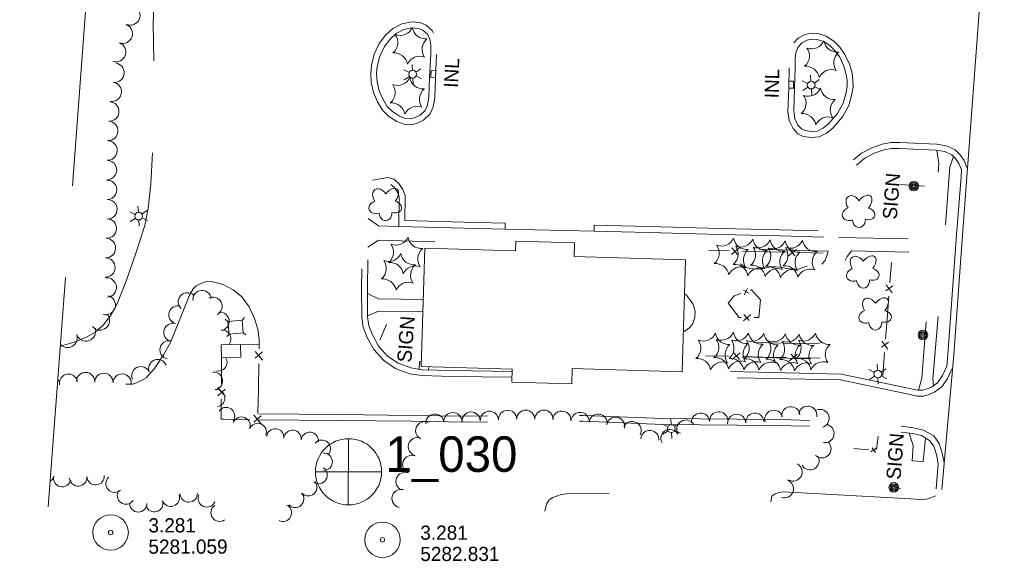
# Model space of a CAD drawing. Header units: feet. Extents: x 189694 to 191962, y 259943 to 261215.
# Tile 3 of 8: x 190610 to 191027, y 259967 to 260196. Entities that reach past the tile are written whole.
import ezdxf
from ezdxf.enums import TextEntityAlignment as Align

# ---------------------------------------------------------------- set-up
doc = ezdxf.new("R2010")
doc.units = ezdxf.units.FT
doc.header["$MEASUREMENT"] = 0
for name, pattern in [('DGN Style 3', [136.13208, 97.2372, -38.89488]), ('DGN Style 4', [155.676757, 77.78976, -38.89488, 0.097237, -38.89488]), ('DGN Style 5', [68.06604, 29.17116, -38.89488])]:
    doc.linetypes.add(name, pattern=pattern)
for name, color, linetype, lineweight in [('E_DWY', 3, 'DGN Style 3', 0), ('E_LAND_Vegetation', 20, 'Continuous', 0), ('E_MAP_Limits', 20, 'DGN Style 3', 0), ('E_MAP_PassPoints', 43, 'Continuous', 0), ('E_MISCPROP', 43, 'Continuous', 0), ('E_MISCPROP_HvyLine', 251, 'Continuous', 13), ('E_MISCPROP_Railing', 43, 'Continuous', 0), ('E_PATH_Sidewalk', 3, 'DGN Style 5', 0), ('E_RDWY', 43, 'Continuous', 13), ('E_UTL_AboveGroundPipe', 43, 'DGN Style 4', 0)]:
    doc.layers.add(name, color=color, linetype=linetype, lineweight=lineweight)
doc.styles.add('Style-IGR_FONT_0', font='IGR_FONT_0.shx')

# ---------------------------------------------------------------- blocks, each defined once
blk = doc.blocks.new('PP_2')
at = {"layer": 'E_MAP_PassPoints', "color": 43, "linetype": 'Continuous', "lineweight": 0}
for radius in [7.5, 0.96]:
    blk.add_circle((0, 0), radius, dxfattribs=at)
blk = doc.blocks.new('PHOTOC')
at = {"layer": 'E_MAP_Limits', "color": 3, "linetype": 'Continuous', "lineweight": 0}
for p, q in [((0.12, 14.06), (0.06, -13.8)), ((-13.79, 0.03), (14.12, 0.01))]:
    blk.add_line(p, q, dxfattribs=at)
blk.add_circle((0.17, 0.03), 14, dxfattribs=at)
blk = doc.blocks.new('INLT_6')
at = {"layer": 'E_MISCPROP_Railing', "color": 43, "linetype": 'Continuous', "lineweight": 0, "flags": 128}
blk.add_lwpolyline([(3, -2), (3, 0), (0, 0), (0, -2), (3, -2)], dxfattribs=at)
blk = doc.blocks.new('INL_6')
at = {"layer": 'E_MISCPROP_Railing', "color": 43, "linetype": 'Continuous', "lineweight": 0, "style": 'Style-IGR_FONT_0'}
blk.add_text('INL', height=6, rotation=0.0001, dxfattribs=at).set_placement((-5.79, -2.75))
blk = doc.blocks.new('INLT_7')
at = {"layer": 'E_MISCPROP_Railing', "color": 43, "linetype": 'Continuous', "lineweight": 0, "flags": 128}
blk.add_lwpolyline([(3, -2), (3, 0), (0, 0), (0, -2), (3, -2)], dxfattribs=at)
blk = doc.blocks.new('INL_7')
at = {"layer": 'E_MISCPROP_Railing', "color": 43, "linetype": 'Continuous', "lineweight": 0, "style": 'Style-IGR_FONT_0'}
blk.add_text('INL', height=6, rotation=0.0002, dxfattribs=at).set_placement((-5.79, -2.75))
blk = doc.blocks.new('PED')
at = {"layer": 'E_UTL_AboveGroundPipe', "color": 251, "linetype": 'Continuous', "lineweight": 13}
for p, q in [((-2.34, 2.71), (-3.29, 3.77)), ((3.06, 2.71), (4.02, 3.77)), ((-3.29, -4.35), (-2.34, -3.29)), ((4.02, -4.35), (3.06, -3.29))]:
    blk.add_line(p, q, dxfattribs=at)
at = {"layer": 'E_UTL_AboveGroundPipe', "color": 251, "linetype": 'Continuous', "lineweight": 13, "flags": 128}
blk.add_lwpolyline([(-2.34, -3.29), (3.06, -3.29), (3.06, 2.71), (-2.34, 2.71)], close=True, dxfattribs=at)
blk = doc.blocks.new('POLE')
at = {"layer": 'E_MISCPROP', "color": 1, "linetype": 'Continuous', "lineweight": 0}
for radius in [2.02, 1.51, 1.01, 0.504]:
    blk.add_circle((0.03, -0.08), radius, dxfattribs=at)
blk = doc.blocks.new('LTP_3')
at = {"layer": 'E_MISCPROP', "color": 1, "linetype": 'Continuous', "lineweight": 0}
for p, q in [((-1.61, 0.09), (-4.22, 0.17)), ((-0.78, 1.46), (-1.98, 3.76)), ((0.86, 1.37), (2.22, 3.6)), ((1.66, 0), (4.18, -0.06)), ((-0.86, -1.4), (-2.22, -3.59)), ((0.78, -1.44), (2.02, -3.62))]:
    blk.add_line(p, q, dxfattribs=at)
blk.add_arc((0.02, 0.01), 1.64, 0, 360, dxfattribs=at)
blk = doc.blocks.new('LTP_2')
at = {"layer": 'E_MISCPROP', "color": 1, "linetype": 'Continuous', "lineweight": 0}
for p, q in [((-1.61, 0.09), (-4.22, 0.17)), ((-0.78, 1.46), (-1.98, 3.76)), ((0.86, 1.37), (2.22, 3.6)), ((1.66, 0), (4.18, -0.06)), ((-0.86, -1.4), (-2.22, -3.59)), ((0.78, -1.44), (2.02, -3.62))]:
    blk.add_line(p, q, dxfattribs=at)
blk.add_arc((0.02, 0.01), 1.64, 0, 360, dxfattribs=at)
blk = doc.blocks.new('SIGN')
at = {"layer": 'E_MISCPROP', "color": 1, "linetype": 'Continuous', "lineweight": 0, "style": 'Style-IGR_FONT_0'}
blk.add_text('SIGN', height=6, rotation=0, dxfattribs=at).set_placement((0, 0), align=Align.MIDDLE_LEFT)
blk = doc.blocks.new('SIGN_1')
at = {"layer": 'E_MISCPROP', "color": 1, "linetype": 'Continuous', "lineweight": 0, "style": 'Style-IGR_FONT_0'}
blk.add_text('SIGN', height=6, rotation=0, dxfattribs=at).set_placement((0, 0), align=Align.MIDDLE_LEFT)
blk = doc.blocks.new('TREE_1')
at = {"layer": 'E_LAND_Vegetation', "color": 94, "linetype": 'Continuous', "lineweight": 0}
for centre, major_axis, ratio in [((-1.07, 3.38), (0.91, -3.32), 0.782863), ((2.88, 1.66), (-3.52, -1.95), 0.691916), ((-3.74, -0.07), (3.29, -0.08), 0.832022), ((-1.48, -3.66), (1.2, 3.24), 0.716896), ((2.54, -2.64), (-3.34, 3.06), 0.560249)]:
    blk.add_ellipse(centre, major_axis=major_axis, ratio=ratio, start_param=1.570796, end_param=4.712389, dxfattribs=at)
blk = doc.blocks.new('PINEL_1')
at = {"layer": 'E_LAND_Vegetation', "color": 94, "linetype": 'Continuous', "lineweight": 0}
for centre, start, end in [((-8.23, 7.26), 275.2114, 0.9763), ((2.17, 10.66), 215.2114, 300.9763), ((10.31, 3.35), 155.2114, 240.9763), ((-10.49, -3.45), 335.2114, 60.9763), ((8.05, -7.36), 95.2114, 180.9763), ((-2.35, -10.75), 35.2114, 120.9763)]:
    blk.add_arc(centre, 5.72, start, end, dxfattribs=at)
blk = doc.blocks.new('PINEL')
at = {"layer": 'E_LAND_Vegetation', "color": 94, "linetype": 'Continuous', "lineweight": 0}
for centre, start, end in [((-8.23, 7.26), 275.2114, 0.9763), ((2.17, 10.66), 215.2114, 300.9763), ((10.31, 3.35), 155.2114, 240.9763), ((-10.49, -3.45), 335.2114, 60.9763), ((8.05, -7.36), 95.2114, 180.9763), ((-2.35, -10.75), 35.2114, 120.9763)]:
    blk.add_arc(centre, 5.72, start, end, dxfattribs=at)
blk = doc.blocks.new('TREE_2')
at = {"layer": 'E_LAND_Vegetation', "color": 94, "linetype": 'Continuous', "lineweight": 0}
for centre, major_axis, ratio in [((-1.07, 3.38), (0.91, -3.32), 0.782863), ((2.88, 1.66), (-3.52, -1.95), 0.691916), ((-3.74, -0.07), (3.29, -0.08), 0.832022), ((-1.48, -3.66), (1.2, 3.24), 0.716896), ((2.54, -2.64), (-3.34, 3.06), 0.560249)]:
    blk.add_ellipse(centre, major_axis=major_axis, ratio=ratio, start_param=1.570796, end_param=4.712389, dxfattribs=at)
blk = doc.blocks.new('LTP_4')
at = {"layer": 'E_MISCPROP', "color": 1, "linetype": 'Continuous', "lineweight": 0}
for p, q in [((-1.61, 0.09), (-4.22, 0.17)), ((-0.78, 1.46), (-1.98, 3.76)), ((0.86, 1.37), (2.22, 3.6)), ((1.66, 0), (4.18, -0.06)), ((-0.86, -1.4), (-2.22, -3.59)), ((0.78, -1.44), (2.02, -3.62))]:
    blk.add_line(p, q, dxfattribs=at)
blk.add_arc((0.02, 0.01), 1.64, 0, 360, dxfattribs=at)

msp = doc.modelspace()

# ---------------------------------------------------------------- linework, layer by layer
at = {"layer": 'E_DWY', "color": 2, "linetype": 'DGN Style 3', "lineweight": 0, "flags": 128}
for points in [[(190627.6, 260057.93), (190633.42, 260059.67), (190638.59, 260061.84), (190642.31, 260063.94), (190645.66, 260066.81), (190649.09, 260071.2), (190651.5, 260075.58), (190655.58, 260085.92), (190659.68, 260097.64), (190663.31, 260109.03), (190664.73, 260116.14), (190665.9, 260126.56), (190666.81, 260144.29), (190667.19, 260171.2), (190666.83, 260194.55), (190667.23, 260203.95), (190668.33, 260209.14), (190671.46, 260215.03), (190675.27, 260219.25), (190679.61, 260222.43), (190685.19, 260225.58), (190692.26, 260227.5), (190699.94, 260228.52), (190711.79, 260229.81), (190728.34, 260230.68), (190753.85, 260230.45), (190794.2, 260229.98), (190843.01, 260228.3), (190897.16, 260227.05), (190914.07, 260227.16), (190932.28, 260228.04), (190952.26, 260229.46), (190960.06, 260229.92), (190964.91, 260229.94)], [(190786.29, 260171.52), (190785.96, 260162.97), (190785.34, 260159.13), (190783.99, 260156.13), (190781.19, 260153.55), (190778.59, 260152.26), (190776.17, 260151.55), (190773.06, 260151.78), (190769.93, 260152.88), (190766.44, 260155.16), (190763.92, 260157.67), (190761.76, 260161.31), (190760, 260165.13), (190759.05, 260169.36), (190758.87, 260173.26), (190759.18, 260176.66), (190760.39, 260181.42), (190762.49, 260185.89), (190765.19, 260189.39), (190768.22, 260192.18), (190772.08, 260194.25), (190776.2, 260195.12), (190779.69, 260194.74), (190782.26, 260193.66), (190784.9, 260191.33), (190786.24, 260188.58), (190786.81, 260185.47), (190786.75, 260181.3)], [(190783.79, 260171.62), (190783.47, 260163.22), (190782.92, 260159.86), (190781.92, 260157.62), (190779.76, 260155.63), (190777.68, 260154.6), (190775.9, 260154.08), (190773.57, 260154.25), (190771.05, 260155.14), (190768.02, 260157.11), (190765.9, 260159.22), (190763.98, 260162.47), (190762.38, 260165.94), (190761.54, 260169.69), (190761.38, 260173.2), (190761.65, 260176.24), (190762.76, 260180.57), (190764.64, 260184.58), (190767.04, 260187.69), (190769.68, 260190.12), (190772.95, 260191.88), (190776.33, 260192.59), (190779.06, 260192.29), (190780.92, 260191.51), (190782.87, 260189.78), (190783.85, 260187.79), (190784.31, 260185.26), (190784.25, 260181.33)], [(190935.67, 260167.1), (190935.33, 260157.19), (190935.86, 260153.3), (190937.5, 260150), (190939.58, 260147.74), (190941.85, 260146.64), (190945.14, 260146.14), (190948.58, 260146.47), (190951.65, 260147.99), (190954.3, 260150.13), (190958.43, 260154.87), (190961.11, 260159.74), (190962.24, 260163.92), (190962.92, 260167.48), (190962.84, 260170.39), (190962.46, 260173.33), (190961.37, 260177.12), (190959.48, 260181.32), (190957.3, 260184.33), (190954.81, 260186.84), (190951.56, 260188.95), (190948.15, 260190.06), (190945.17, 260190.22), (190942.59, 260189.68), (190939.65, 260188.14), (190937.33, 260185.59), (190936.18, 260182.45), (190935.97, 260179.4), (190935.89, 260175.58)], [(190938.17, 260167.02), (190937.84, 260157.31), (190938.28, 260154.04), (190939.58, 260151.42), (190941.09, 260149.78), (190942.6, 260149.06), (190945.21, 260148.66), (190947.89, 260148.91), (190950.3, 260150.11), (190952.56, 260151.94), (190956.37, 260156.31), (190958.78, 260160.68), (190959.8, 260164.48), (190960.41, 260167.68), (190960.34, 260170.2), (190960, 260172.82), (190959.02, 260176.26), (190957.3, 260180.06), (190955.39, 260182.71), (190953.22, 260184.89), (190950.48, 260186.68), (190947.69, 260187.58), (190945.37, 260187.71), (190943.45, 260187.31), (190941.21, 260186.13), (190939.51, 260184.27), (190938.65, 260181.92), (190938.47, 260179.29), (190938.39, 260175.53)], [(190784.25, 260181.33), (190783.79, 260171.62)], [(190786.75, 260181.21), (190786.29, 260171.5)], [(190935.89, 260175.6), (190935.67, 260167.08)], [(190938.39, 260175.53), (190938.17, 260167.02)], [(190853.32, 260106.6), (190853.39, 260109.1), (190876.54, 260108.5), (190906.81, 260107.67), (190932.13, 260107.1), (190954.36, 260106.51), (190954.45, 260116.02), (190955.01, 260121.83), (190956.59, 260127), (190959.02, 260132.18), (190962.51, 260136.2), (190966.5, 260139.56), (190970.5, 260141.63), (190975.27, 260143.36), (190978.94, 260144.06), (190982.63, 260144.08), (190991.89, 260143.66), (190998.35, 260143.34), (191002.44, 260142.61), (191006.16, 260140.97), (191008.26, 260138.82), (191009.84, 260136.43), (191011.09, 260133.54)], [(190853.32, 260106.6), (190876.47, 260106), (190906.75, 260105.17), (190932.07, 260104.6), (190956.84, 260103.94), (190956.95, 260115.89), (190957.47, 260121.34), (190958.93, 260126.1), (190961.13, 260130.8), (190964.27, 260134.42), (190967.9, 260137.47), (190971.51, 260139.34), (190975.93, 260140.94), (190979.18, 260141.56), (190982.58, 260141.58), (190991.77, 260141.16), (190998.07, 260140.85), (191001.71, 260140.2), (191004.71, 260138.88), (191006.3, 260137.25), (191007.63, 260135.24), (191008.79, 260132.55)], [(190818.65, 260044.84), (190793.11, 260045.19), (190780.45, 260045.52), (190775.21, 260046.34), (190769.32, 260048.54), (190764.35, 260051.89), (190760.14, 260056.58), (190757.34, 260061.64), (190755.61, 260065.98), (190755.06, 260070.19), (190754.97, 260082.6), (190755.33, 260113.7), (190755.52, 260121.27), (190756.77, 260125.21), (190759.59, 260128.2), (190766.05, 260129.32), (190768.63, 260128.54), (190770.81, 260126.74), (190772.52, 260124.19), (190773.38, 260121.61), (190773.26, 260111.05), (190798.41, 260110.38), (190815.79, 260109.92), (190815.73, 260107.42)], [(190818.73, 260047.34), (190793.16, 260047.69), (190780.67, 260048.01), (190775.85, 260048.77), (190770.47, 260050.78), (190766, 260053.79), (190762.19, 260058.04), (190759.61, 260062.71), (190758.05, 260066.62), (190757.56, 260070.36), (190757.47, 260082.59), (190757.83, 260113.65), (190758.01, 260120.86), (190758.98, 260123.91), (190760.84, 260125.88), (190765.89, 260126.76), (190767.42, 260126.29), (190768.94, 260125.05), (190770.26, 260123.08), (190770.87, 260121.22), (190770.74, 260108.62), (190798.34, 260107.88), (190815.73, 260107.42)], [(190815.73, 260107.42), (190853.32, 260106.6)], [(190711.74, 260058.58), (190711.65, 260060.88), (190711.1, 260065.18), (190709.66, 260069.71), (190707.4, 260074.67), (190704.3, 260078.82), (190700.74, 260081.83), (190696.51, 260084.08), (190692.14, 260085.18), (190689.39, 260085.27), (190687.06, 260084.48), (190684.99, 260083.45), (190683.75, 260082.24), (190682.18, 260079.52), (190674.25, 260059.54), (190671.19, 260054.31), (190667.39, 260048.57), (190663.85, 260044.6), (190661.65, 260043.37), (190659.84, 260042.54), (190658.08, 260041.93), (190655.9, 260041.94), (190653.92, 260042.11), (190651.62, 260042.69), (190644.38, 260043.96), (190639.61, 260044.44), (190636.47, 260043.92), (190634.2, 260043.34), (190631.4, 260042.27), (190629.25, 260041.19), (190626.94, 260040.31), (190626.26, 260040.15)], [(191002.58, 260049.59), (191000.72, 260045.52), (190998.61, 260042.52), (190996.05, 260040.67), (190994.25, 260039.88), (190992.34, 260039.35), (190990.33, 260039.37), (190987.54, 260039.93), (190972.77, 260043.04), (190957.83, 260046.17), (190928.4, 260046.87), (190901.03, 260047.41), (190890.64, 260047.68)], [(191004.85, 260048.56), (191002.9, 260044.27), (191000.42, 260040.75), (190997.3, 260038.48), (190995.09, 260037.52), (190992.67, 260036.85), (190990.07, 260036.88), (190987.03, 260037.48), (190972.26, 260040.59), (190957.54, 260043.68), (190928.34, 260044.37), (190900.97, 260044.91), (190889.21, 260045.22)], [(190711.1, 260029.34), (190746.21, 260029.06), (190776.01, 260028.71), (190799.67, 260028.42), (190848.69, 260028.74), (190882.51, 260027.43), (190914.01, 260027.15), (190936.64, 260026.8), (190955.38, 260026.34), (190967.77, 260025.64), (190981.75, 260024.36), (190988.44, 260023.49), (190992.76, 260022.53), (190997.03, 260020.04), (190999.27, 260016.85), (191000.65, 260012.8), (191001.41, 260008.75)], [(190711.08, 260026.84), (190746.18, 260026.56), (190775.98, 260026.21), (190799.66, 260025.92), (190848.65, 260026.24), (190882.45, 260024.93), (190913.98, 260024.65), (190936.58, 260024.3), (190955.28, 260023.84), (190967.59, 260023.15), (190981.48, 260021.88), (190988.01, 260021.02), (190991.84, 260020.17), (190995.3, 260018.15), (190997.02, 260015.71), (190998.23, 260012.16), (190998.95, 260008.29)], [(190832.51, 259988.25), (190833.19, 259991.13), (190834.32, 259992.98), (190835.96, 259994.01), (190837.92, 259994.78), (190839.48, 259995.22), (190841.63, 259995.5), (190859.76, 259995.89)], [(190928.17, 259992.24), (190928.49, 259994.65), (190929.93, 259995.51), (190931.47, 259996.1), (190933.4, 259996.36), (190984.73, 259993.53), (190989.47, 259993.26), (190992.96, 259993.24), (190995.1, 259993.59), (190997.78, 259994.75)]]:
    msp.add_lwpolyline(points, dxfattribs=at)
at = {"layer": 'E_LAND_Vegetation', "color": 94, "linetype": 'Continuous', "lineweight": 0}
for centre, radius, start, end in [((190657.22, 260197.77), 4.12, 246.2545, 66.2545), ((190653.99, 260190.05), 4.12, 249.9751, 69.9751), ((190651.17, 260182.3), 4.12, 249.9751, 69.9751), ((190650.46, 260173.55), 4.12, 266.2115, 86.2115), ((190649.34, 260165.52), 4.12, 262.11, 82.11), ((190648.27, 260157.18), 4.12, 267.0513, 87.0513), ((190647.84, 260148.95), 4.12, 267.0513, 87.0513), ((190647.56, 260140.66), 4.12, 268.3189, 88.3189), ((190647.32, 260132.42), 4.12, 268.3189, 88.3189), ((190647.36, 260124.08), 4.12, 271.1891, 91.1892), ((190647.53, 260115.83), 4.12, 271.1891, 91.1892), ((190647.24, 260107.73), 4.12, 267.218, 87.218), ((190646.83, 260099.44), 4.12, 268.6954, 88.6954), ((190646.64, 260091.2), 4.12, 268.6954, 88.6954), ((190647.19, 260082.77), 4.12, 274.7966, 94.7966), ((190646.76, 260075.35), 4.12, 254.1658, 74.1658), ((190681.32, 260076.72), 3.87, 47.862, 227.862), ((190687.55, 260077.67), 3.87, 6.5889, 186.5889), ((190692.18, 260074.79), 3.87, 298.2182, 118.2182), ((190677.35, 260071.23), 3.87, 73.7025, 253.7025), ((190644.32, 260068.91), 4.12, 219.4471, 39.4471), ((190695.12, 260068.46), 3.87, 276.5824, 96.5824), ((190675.18, 260063.8), 3.87, 73.7025, 253.7025), ((190630.62, 260061.51), 4.12, 223.8566, 19.3434), ((190638.4, 260064.24), 4.12, 199.3434, 19.3434), ((190695.85, 260060.94), 3.87, 323.2898, 90.8735), ((190673.54, 260056.39), 3.87, 78.1496, 258.1496), ((190694.44, 260051.11), 3.67, 69.6684, 73.3428), ((190661.64, 260045.47), 3.87, 22.9542, 202.9542), ((190668.76, 260048.49), 3.87, 22.9542, 202.9542), ((190694.44, 260051.11), 3.67, 253.3428, 33.6172), ((190631.03, 260042.32), 3.87, 11.0113, 191.0113), ((190638.25, 260043.03), 3.87, 357.2598, 177.2598), ((190646, 260042.67), 3.87, 357.777, 177.777), ((190653.73, 260042.37), 3.87, 357.777, 177.777), ((190692.54, 260043.3), 3.67, 277.6635, 97.6635), ((190623.96, 260040.92), 3.87, 27.6637, 48.3639), ((190693.51, 260036.02), 3.67, 277.6635, 97.6635), ((190936.56, 260028.55), 3.86, 6.3822, 186.3822), ((190943.72, 260028.79), 3.86, 350.5076, 170.5076), ((190697.71, 260028.45), 3.67, 325.1822, 145.1822), ((190786.05, 260025.46), 3.86, 5.4965, 185.4965), ((190793.63, 260026.05), 3.86, 1.8938, 181.8938), ((190801.34, 260026.31), 3.86, 1.8938, 181.8938), ((190809.09, 260026.63), 3.86, 2.9291, 182.9291), ((190816.8, 260027.03), 3.86, 2.9291, 182.9291), ((190824.42, 260027.09), 3.86, 359.9923, 179.9923), ((190832.14, 260027.08), 3.86, 359.9923, 179.9923), ((190839.72, 260026.71), 3.86, 355.9436, 175.9437), ((190847.42, 260026.16), 3.86, 355.9436, 175.9437), ((190855.05, 260025.43), 3.86, 354.377, 174.377), ((190898.38, 260025.83), 3.86, 4.4405, 184.4405), ((190906.08, 260026.43), 3.86, 4.4405, 184.4405), ((190913.66, 260025.37), 3.86, 3.7502, 183.7502), ((190921.36, 260025.87), 3.86, 3.7502, 183.7502), ((190929.36, 260027.08), 3.86, 17.0662, 197.0662), ((190948.91, 260027.4), 3.86, 290.5039, 110.5039), ((190704.25, 260024.4), 3.67, 338.4734, 158.4734), ((190711.08, 260021.7), 3.67, 338.3585, 158.3585), ((190781.7, 260022.25), 3.86, 64.2413, 244.2413), ((190862.44, 260024.09), 3.86, 347.9446, 167.9446), ((190869.4, 260022.29), 3.86, 332.3258, 152.3258), ((190892.18, 260022.93), 3.86, 32.0769, 212.0769), ((190951.02, 260021.06), 3.86, 260.4356, 80.4356), ((190718.52, 260019.43), 3.67, 354.9425, 174.9425), ((190725.79, 260018.78), 3.67, 353.7043, 173.7043), ((190733.09, 260017.97), 3.67, 353.7043, 173.7043), ((190876.92, 260018.54), 3.86, 354.9603, 174.9603), ((190885.46, 260018.95), 3.86, 29.1339, 209.1339), ((190738.21, 260014.65), 3.67, 319.6746, 139.6746), ((190778.62, 260015.5), 3.86, 73.495, 253.495), ((190949.73, 260014.61), 3.86, 226.686, 46.686), ((190739, 260009.14), 3.67, 271.561, 91.561), ((190776.24, 260007.99), 3.86, 68.1548, 248.1548), ((190937.53, 260004.82), 3.86, 240.4013, 60.4013), ((190944.68, 260009.54), 3.86, 209.7821, 29.7821), ((190642.52, 260003.01), 3.68, 184.1029, 4.1029), ((190736.84, 260003.49), 3.67, 237.4535, 57.4535), ((190773.37, 260000.82), 3.86, 68.1548, 248.1548), ((190621.2, 260003.86), 3.68, 304.87, 347.0696), ((190628.37, 260002.21), 3.68, 167.0696, 347.0696), ((190635.19, 260002.49), 3.68, 183.8187, 3.8187), ((190650.53, 259999.87), 3.68, 132.1083, 312.1083), ((190732.45, 259998.32), 3.67, 221.2581, 41.2581), ((190933.86, 259997.7), 3.86, 250.4082, 70.4082), ((190655.35, 259994.85), 3.68, 144.4256, 324.4256), ((190674.3, 259993.93), 3.68, 198.4276, 18.4276), ((190681.88, 259995.71), 3.68, 181.8143, 1.8143), ((190689.54, 259993.62), 3.68, 156.6962, 336.6962), ((190726.93, 259993.42), 3.67, 222.5971, 42.5971), ((190771.71, 259993.58), 3.86, 77.1413, 257.1413), ((190660.53, 259991.52), 3.68, 180.3134, 0.3134), ((190667.33, 259991.61), 3.68, 198.4276, 18.4276), ((190721.7, 259987.53), 3.67, 243.8072, 63.8072), ((190694.97, 259987.6), 3.68, 124.5211, 304.5211)]:
    msp.add_arc(centre, radius, start, end, dxfattribs=at)
at = {"layer": 'E_MAP_Limits', "color": 3, "linetype": 'DGN Style 3', "lineweight": 0, "flags": 128}
msp.add_lwpolyline([(190622.5, 259990.05), (190647.44, 260322.02), (190648.81, 260461.58), (190610.39, 260914.49)], dxfattribs=at)
at = {"layer": 'E_MISCPROP', "color": 1, "linetype": 'Continuous', "lineweight": 0}
for p, q in [((190982.9, 260126.26), (190993.13, 260125.65)), ((190762.68, 260060.45), (190765.52, 260067.12)), ((190978.33, 259998.89), (190982.93, 259997.88))]:
    msp.add_line(p, q, dxfattribs=at)
at = {"layer": 'E_MISCPROP_HvyLine', "color": 230, "linetype": 'Continuous', "lineweight": 13, "flags": 128}
for points in [[(190780.24, 260049.34), (190781.73, 260099.44), (190781.73, 260099.44), (190820.12, 260098.3), (190820.12, 260098.3), (190820.24, 260102.33), (190820.24, 260102.33), (190845.08, 260101.59), (190845.08, 260101.59), (190845.08, 260101.59), (190844.92, 260095.9), (190844.92, 260095.9), (190892.03, 260094.5), (190890.62, 260047.11), (190890.62, 260047.11), (190890.62, 260047.11), (190844.09, 260048.49), (190843.9, 260042.05), (190843.9, 260042.05), (190818.6, 260042.81), (190818.75, 260048.19), (190818.75, 260048.19), (190780.24, 260049.34)], [(190695.74, 260053.1), (190703.92, 260053.28), (190703.8, 260058.73), (190703.8, 260058.73), (190703.8, 260058.73), (190695.62, 260058.55)]]:
    msp.add_lwpolyline(points, close=True, dxfattribs=at)
at = {"layer": 'E_MISCPROP_Railing', "color": 43, "linetype": 'Continuous', "lineweight": 0}
for p, q in [((190911.46, 260096.74), (190914.75, 260099.47)), ((190911.68, 260099.54), (190914.04, 260096.74)), ((190935.63, 260096.16), (190938.92, 260098.89)), ((190935.84, 260098.97), (190938.2, 260096.16)), ((190979.71, 260083.53), (190976.8, 260081.35)), ((190976.95, 260083.89), (190979.47, 260080.49)), ((190918.87, 260080.41), (190916.57, 260081.71)), ((190918.31, 260082.36), (190916.77, 260079.69)), ((190916.49, 260068.71), (190919.61, 260071.42)), ((190916.64, 260071.42), (190918.98, 260068.76)), ((190977.83, 260059.67), (190974.93, 260057.49)), ((190975.07, 260060.04), (190977.59, 260056.64)), ((190709.99, 260055.77), (190713.06, 260052.1)), ((190713.13, 260055.54), (190710, 260052.9)), ((190915.08, 260055.1), (190911.79, 260052.35)), ((190914.88, 260052.28), (190912.5, 260055.09)), ((190939.32, 260054.56), (190936.02, 260051.81)), ((190939.11, 260051.75), (190936.74, 260054.56)), ((190694.23, 260037.04), (190697.32, 260039.74)), ((190697.37, 260036.86), (190694.25, 260040.48)), ((190709.44, 260028.76), (190712.5, 260025.09)), ((190712.57, 260028.53), (190709.44, 260025.88)), ((190972.7, 260014.89), (190970.45, 260013.26)), ((190972.44, 260013.08), (190971.04, 260015))]:
    msp.add_line(p, q, dxfattribs=at)
at = {"layer": 'E_MISCPROP_Railing', "color": 43, "linetype": 'Continuous', "lineweight": 0, "flags": 128}
for points in [[(190901.86, 260098.48), (190910.49, 260098.27)], [(190916.2, 260098.13), (190926.02, 260097.9)], [(190926.02, 260097.9), (190934.66, 260097.69)], [(190940.37, 260097.56), (190950.19, 260097.32)], [(190979.18, 260093.29), (190978.51, 260084.77)], [(190915.46, 260080.23), (190912.64, 260079.26), (190910.04, 260076.1)], [(190923.69, 260077.63), (190919.95, 260081.77), (190919.35, 260081.57)], [(190978.07, 260079.13), (190977.31, 260069.44)], [(190910.04, 260076.1), (190914.75, 260070.16), (190915.52, 260070.16)], [(190921.04, 260070.16), (190923.03, 260070.16), (190923.69, 260077.63)], [(190977.31, 260069.44), (190976.64, 260060.91)], [(190703.8, 260058.73), (190711.74, 260058.58), (190711.7, 260056.86)], [(190910.34, 260053.69), (190900.49, 260053.9)], [(190924.72, 260053.37), (190916.06, 260053.56)], [(190934.57, 260053.15), (190924.72, 260053.37)], [(190976.19, 260055.28), (190975.43, 260045.58)], [(190695.7, 260042.12), (190695.74, 260053.1)], [(190711.57, 260050.48), (190711.35, 260039.51)], [(190948.95, 260052.84), (190940.29, 260053.03)], [(190711.35, 260039.51), (190711.15, 260029.85)], [(190696.74, 260027.15), (190695.65, 260027.17), (190695.68, 260035.74)], [(190707.71, 260026.91), (190696.74, 260027.15)], [(190973.48, 260019.91), (190972.87, 260014.33)], [(190969.57, 260014.19), (190963.22, 260014.78)]]:
    msp.add_lwpolyline(points, dxfattribs=at)
at = {"layer": 'E_PATH_Sidewalk', "color": 2, "linetype": 'DGN Style 5', "lineweight": 0, "flags": 128}
for points in [[(190956.84, 260103.94), (190996.44, 260103.18), (190999.24, 260135.18), (190998.37, 260140.8)], [(191005.41, 260138.16), (191003.88, 260133.74), (191000.04, 260084.65), (190996.6, 260044.23), (190996.9, 260041.28)], [(190757.81, 260111.95), (190762.14, 260108.85), (190770.74, 260108.62)], [(190757.67, 260099.84), (190762.15, 260102.75), (190820.2, 260101.12)], [(190952.35, 260098.06), (190901.44, 260099.62), (190901.63, 260097.6), (190902.46, 260096.52), (190903.94, 260095.57), (190905.49, 260095.22), (190911.49, 260094.78), (190912.75, 260094.53), (190913.58, 260094.25), (190914.84, 260093.14), (190915.96, 260092.16), (190917.41, 260091.35), (190919.21, 260090.8), (190922.28, 260090.52), (190924.38, 260090.64), (190926.5, 260091.21), (190928.43, 260091.54), (190930.25, 260091.5), (190932.01, 260091.38), (190934.22, 260091.01), (190936.14, 260090.62), (190938.41, 260090.47), (190940.2, 260090.72), (190942.02, 260091.4), (190943.72, 260091.93), (190945.37, 260092.09), (190947.12, 260092.04), (190948.41, 260092.16), (190949.67, 260092.65)], [(190990.56, 260039.37), (190992, 260044.51), (190996.04, 260097.55), (190962.28, 260098.22), (190960.47, 260095.94), (190958.64, 260092.28), (190957.97, 260088.73), (190957.7, 260085.51), (190956.89, 260064.44), (190956.05, 260062.69), (190953.63, 260060.64), (190950.46, 260059.61), (190946.45, 260059.01), (190907.75, 260059.78), (190905.3, 260059.54), (190903.7, 260058.88), (190902.08, 260057.56), (190901.14, 260055.95), (190900.49, 260053.9), (190957.63, 260052.31), (190957.62, 260046.18)], [(190949.67, 260092.65), (190951.05, 260094.23), (190951.74, 260096.11), (190952.35, 260098.06)], [(190757.49, 260080.23), (190762.21, 260078), (190781.08, 260077.64)], [(190891.13, 260064.05), (190891.83, 260064.42), (190893.87, 260065.92), (190895.17, 260067.5), (190896.01, 260070.05), (190896.13, 260072.6), (190895.74, 260074.38), (190895.16, 260075.85), (190893.74, 260077.82), (190892.41, 260079.5), (190891.61, 260080.12)], [(190757.56, 260070.84), (190762.21, 260072.77), (190780.93, 260072.42)], [(190779.3, 260048.23), (190779.45, 260051.33), (190780.3, 260051.31)], [(190783.36, 260047.94), (190783.45, 260049.24)], [(190986.59, 260021.21), (190988.26, 260015.98), (190987.87, 260009.58), (190992.53, 260009.2), (190993.58, 260019.16)]]:
    msp.add_lwpolyline(points, dxfattribs=at)
at = {"layer": 'E_RDWY', "color": 30, "linetype": 'Continuous', "lineweight": 13, "flags": 128}
for points in [[(191000.51, 259997.45), (191005.5, 260054.28), (191009.21, 260104.85), (191011.07, 260129.42), (191017.13, 260210.75), (191020.07, 260254.4), (191023.99, 260313.76), (191026.17, 260369.37), (191026.88, 260419.56), (191026.54, 260449.78), (191025.92, 260468.49), (191024.09, 260512.35), (191022.08, 260547.62), (191020.07, 260574.87), (191017.66, 260603.06), (191013.81, 260646.61), (191010.88, 260681.49), (191008.13, 260711.47), (191004.8, 260750.53), (191001.6, 260786.39), (190997.57, 260832.31), (190994.02, 260872.79), (190990.09, 260918.12), (190986.6, 260957.43)], [(191002.58, 260049.59), (191003, 260054.48), (191006.72, 260105.03), (191008.57, 260129.61), (191008.79, 260132.55)], [(190998.02, 259997.67), (190998.95, 260008.29)]]:
    msp.add_lwpolyline(points, dxfattribs=at)

# ---------------------------------------------------------------- block references
at = {"layer": 'E_LAND_Vegetation', "color": 94, "linetype": 'Continuous', "lineweight": 0, "xscale": 1.000001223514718, "yscale": 1.000001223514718, "zscale": 1.000001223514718, "rotation": 94.46334786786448}
for name, p in [('PINEL_1', (190775.4, 260184.98)), ('PINEL', (190949.53, 260179.34)), ('PINEL_1', (190774.3, 260163.85)), ('PINEL', (190948.09, 260159.33)), ('TREE_1', (190764.77, 260118.08)), ('TREE_2', (190965.01, 260115.18)), ('PINEL_1', (190773.6, 260096.39)), ('PINEL', (190911.32, 260095.95)), ('PINEL', (190919.38, 260095.57)), ('PINEL', (190926.73, 260095.23)), ('PINEL', (190933.16, 260094.8)), ('PINEL', (190940.46, 260095.04)), ('PINEL_1', (190770.55, 260089.47)), ('TREE_2', (190966.78, 260089.56)), ('TREE_2', (190971.97, 260071.82)), ('PINEL', (190903.57, 260055.82)), ('PINEL', (190911.2, 260056.2)), ('PINEL', (190917.62, 260055.89)), ('PINEL', (190924.03, 260055.7)), ('PINEL', (190933.23, 260055.54)), ('PINEL', (190939.05, 260055.4)), ('PINEL', (190945.98, 260055.84))]:
    msp.add_blockref(name, p, dxfattribs=at)
at = {"layer": 'E_MAP_Limits', "color": 3, "linetype": 'Continuous', "lineweight": 0, "xscale": 1.000000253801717, "yscale": 1.000000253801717, "zscale": 1.000000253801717, "rotation": 0.04082111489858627}
msp.add_blockref('PHOTOC', (190749.32, 260004.85), dxfattribs=at)
at = {"layer": 'E_MAP_PassPoints', "color": 43, "linetype": 'Continuous', "lineweight": 0, "xscale": 1.000000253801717, "yscale": 1.000000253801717, "zscale": 1.000000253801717, "rotation": 0.04082111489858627}
for p in [(190648.85, 259979.24), (190763.85, 259976.15)]:
    msp.add_blockref('PP_2', p, dxfattribs=at)
at = {"layer": 'E_MISCPROP', "color": 1, "linetype": 'Continuous', "lineweight": 0}
for name, p, xscale, yscale, zscale, rotation in [('LTP_3', (190776.65, 260172.9), 0.9999996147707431, 0.9999996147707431, 0.9999996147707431, 95.09923253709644), ('LTP_2', (190945.2, 260168.3), 0.9999996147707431, 0.9999996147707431, 0.9999996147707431, 95.09923253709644), ('SIGN', (190978.36, 260111.59), 1.000001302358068, 1.000001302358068, 1.000001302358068, 85.59873677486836), ('POLE', (190988.53, 260125.57), 0.9999996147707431, 0.9999996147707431, 0.9999996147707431, 95.09923253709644), ('LTP_3', (190660.73, 260112.93), 0.9999996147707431, 0.9999996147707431, 0.9999996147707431, 95.09923253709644), ('SIGN_1', (190773.02, 260051.14), 1.000001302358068, 1.000001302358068, 1.000001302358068, 85.59873677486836), ('POLE', (190992.37, 260062.65), 0.9999996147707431, 0.9999996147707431, 0.9999996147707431, 95.09923253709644), ('LTP_4', (190973.4, 260046.16), 1.000001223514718, 1.000001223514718, 1.000001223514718, 94.46334786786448), ('LTP_2', (190886.07, 260023.11), 0.9999996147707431, 0.9999996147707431, 0.9999996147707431, 95.09923253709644), ('SIGN', (190979.95, 260001.66), 1.000001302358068, 1.000001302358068, 1.000001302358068, 85.59873677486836), ('POLE', (190980.03, 259998.25), 0.9999996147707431, 0.9999996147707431, 0.9999996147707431, 95.09923253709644)]:
    msp.add_blockref(name, p, dxfattribs=dict(at, xscale=xscale, yscale=yscale, zscale=zscale, rotation=rotation))
at = {"layer": 'E_MISCPROP_Railing', "color": 43, "linetype": 'Continuous', "lineweight": 0}
for name, p, xscale, yscale, zscale, rotation in [('INL_6', (190793.33, 260172.98), 1.000000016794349, 1.000000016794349, 1.000000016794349, 87.34220560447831), ('INLT_6', (190786.43, 260174.4), 1.000000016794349, 1.000000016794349, 1.000000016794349, 267.3422056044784), ('INL_7', (190928.83, 260168.53), 1.000001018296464, 1.000001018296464, 1.000001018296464, 88.47343115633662), ('INLT_7', (190935.67, 260167.01), 1.000001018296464, 1.000001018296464, 1.000001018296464, 88.47343115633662)]:
    msp.add_blockref(name, p, dxfattribs=dict(at, xscale=xscale, yscale=yscale, zscale=zscale, rotation=rotation))
at = {"layer": 'E_UTL_AboveGroundPipe', "color": 251, "linetype": 'Continuous', "lineweight": 13, "xscale": 0.9999996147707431, "yscale": 0.9999996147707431, "zscale": 0.9999996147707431, "rotation": 95.09923253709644}
msp.add_blockref('PED', (190701.45, 260065.66), dxfattribs=at)

# ---------------------------------------------------------------- texts
at = {"layer": 'E_MAP_Limits', "color": 3, "linetype": 'Continuous', "lineweight": 0, "style": 'Style-IGR_FONT_0'}
msp.add_text('1_030', height=15, rotation=0.0407, dxfattribs=at).set_placement((190765.14, 260004.83))
at = {"layer": 'E_MAP_PassPoints', "color": 43, "linetype": 'Continuous', "lineweight": 0, "style": 'Style-IGR_FONT_0'}
for s, p in [('3.281', (190664.85, 259979.25)), ('3.281', (190779.85, 259976.16)), ('5281.059', (190664.86, 259970.25)), ('5282.831', (190779.85, 259967.16))]:
    msp.add_text(s, height=6, rotation=0.0407, dxfattribs=at).set_placement(p)

doc.saveas('drawing.dxf')
